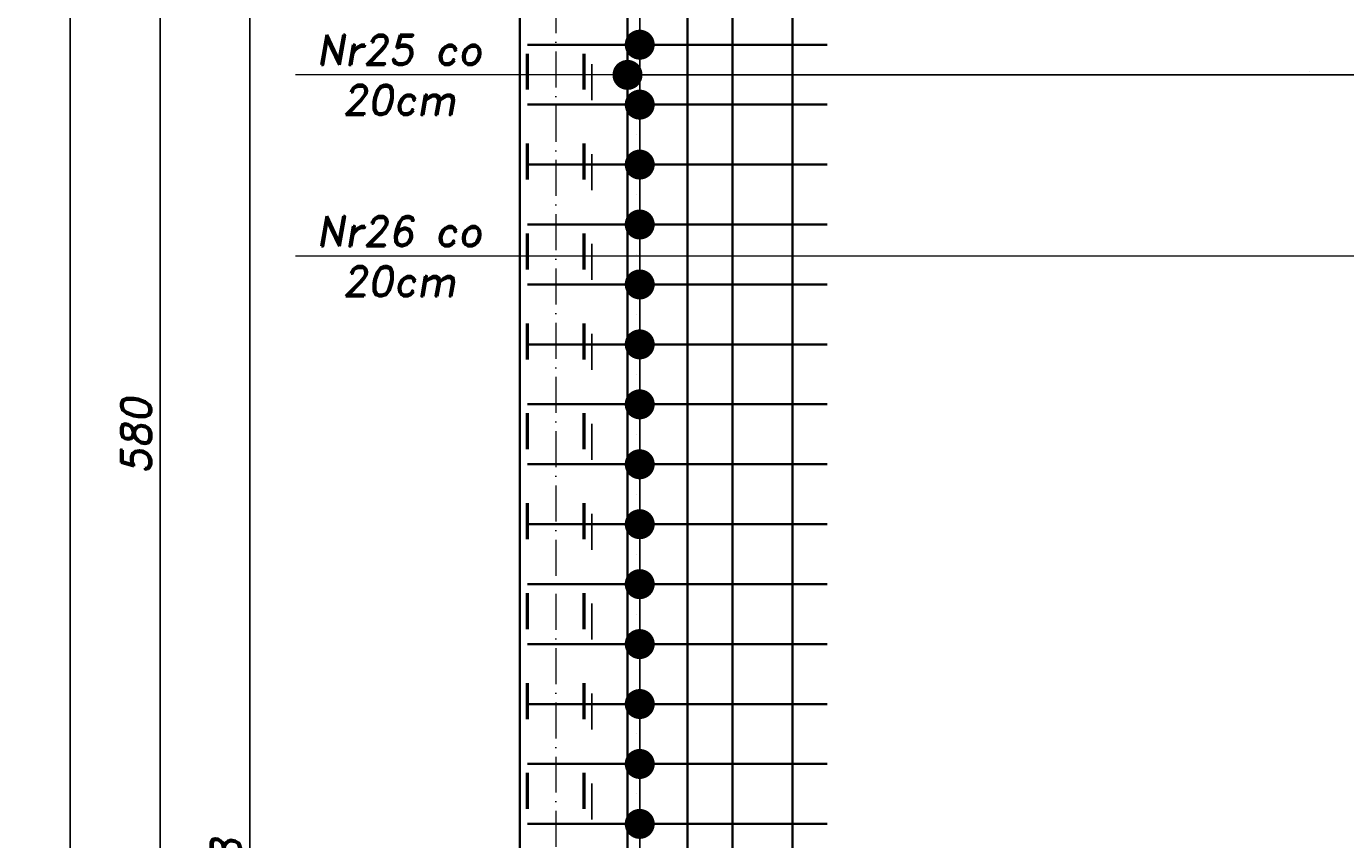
# Model space of a CAD drawing. Header units: millimetres. Extents: x 295948 to 312016, y 6878 to 18016.
# Tile 221 of 252: x 308812 to 309252, y 14854 to 15126. Entities that reach past the tile are written whole.
import ezdxf

# ---------------------------------------------------------------- set-up
doc = ezdxf.new("R2010")
doc.units = ezdxf.units.MM
doc.linetypes.add('ACAD_ISO03W100', pattern=[30, 12, -18])
doc.linetypes.add('ACAD_ISO10W100', pattern=[18, 12, -3, 0, -3])
for name, color, linetype, lineweight in [('konstrukcja', 3, 'Continuous', 35), ('konstrukcja wymiary', 1, 'Continuous', 13), ('opisy', 2, 'Continuous', 18), ('osie', 5, 'ACAD_ISO10W100', 13), ('zbrojenie', 4, 'Continuous', 50), ('zbrojenie płyty', 141, 'Continuous', 35)]:
    doc.layers.add(name, color=color, linetype=linetype, lineweight=lineweight)
doc.layers.add('przerywane', color=6, linetype='ACAD_ISO03W100')
doc.styles.add('KONSTRUKCJA', font='romand.shx', dxfattribs={"oblique": 10})
doc.styles.get("Standard").update_dxf_attribs({"font": 'romand.shx', "oblique": 10})
doc.dimstyles.new('150', dxfattribs={"dimtxt": 10, "dimasz": 7, "dimexe": 1.25, "dimexo": 0.625, "dimgap": 3, "dimtad": 1, "dimdec": 0, "dimrnd": 0.5, "dimtxsty": 'KONSTRUKCJA', "dimblk": 'ARCHTICK', "dimcen": 2.5, "dimadec": 0, "dimazin": 0, "dimtfac": 1, "dimtdec": 0, "dimtix": 1, "dimtmove": 0, "dimatfit": 3, "dimfxl": 4, "dimfxlon": 1, "dimarcsym": 0})
doc.dimstyles.new('kropki', dxfattribs={"dimtxt": 0.001, "dimasz": 10, "dimexe": 1.25, "dimexo": 0.625, "dimgap": 1, "dimtad": 1, "dimtxsty": 'Standard', "dimblk": 'DOT', "dimcen": 2.5, "dimadec": 0, "dimazin": 0, "dimtfac": 1, "dimtmove": 0, "dimatfit": 3, "dimfxl": 1, "dimfxlon": 1, "dimarcsym": 0})

# ---------------------------------------------------------------- blocks, each defined once
blk = doc.blocks.new('_ArchTick')
at = {"color": 0, "linetype": 'ByBlock', "lineweight": 13, "const_width": 0.15}
blk.add_lwpolyline([(-0.5, -0.5), (0.5, 0.5)], dxfattribs=at)
blk = doc.blocks.new('*D905')
at = {"layer": 'Defpoints', "color": 0, "transparency": 16777216}
for p in [(308976.63, 15291.22), (308886.63, 14393.22), (309000.63, 14393.22)]:
    blk.add_point(p, dxfattribs=at)
at = {"layer": 'konstrukcja wymiary', "color": 0, "lineweight": -2, "transparency": 16777216}
for p, q in [((308890.63, 15291.22), (308885.38, 15291.22)), ((308886.63, 15291.22), (308886.63, 14393.22)), ((308890.63, 14393.22), (308885.38, 14393.22))]:
    blk.add_line(p, q, dxfattribs=at)
at = {"layer": 'konstrukcja wymiary', "color": 0, "lineweight": -2, "transparency": 16777216, "xscale": 7, "yscale": 7, "zscale": 7}
for p, rotation in [((308886.63, 15291.22), 90), ((308886.63, 14393.22), 270)]:
    blk.add_blockref('_ArchTick', p, dxfattribs=dict(at, rotation=rotation))
at = {"layer": 'konstrukcja wymiary', "color": 0, "transparency": 16777216, "insert": (308878.63, 14842.22), "char_height": 10, "attachment_point": 5, "rotation": 90, "style": 'KONSTRUKCJA'}
blk.add_mtext('898', dxfattribs=at)
blk = doc.blocks.new('*D908')
at = {"layer": 'Defpoints', "color": 0, "transparency": 16777216}
for p in [(308976.63, 15279.22), (308856.63, 14699.22), (308976.63, 14699.22)]:
    blk.add_point(p, dxfattribs=at)
at = {"layer": 'konstrukcja wymiary', "color": 0, "lineweight": -2, "transparency": 16777216}
for p, q in [((308860.63, 15279.22), (308855.38, 15279.22)), ((308856.63, 15279.22), (308856.63, 14699.22)), ((308860.63, 14699.22), (308855.38, 14699.22))]:
    blk.add_line(p, q, dxfattribs=at)
at = {"layer": 'konstrukcja wymiary', "color": 0, "lineweight": -2, "transparency": 16777216, "xscale": 7, "yscale": 7, "zscale": 7}
for p, rotation in [((308856.63, 15279.22), 90), ((308856.63, 14699.22), 270)]:
    blk.add_blockref('_ArchTick', p, dxfattribs=dict(at, rotation=rotation))
at = {"layer": 'konstrukcja wymiary', "color": 0, "transparency": 16777216, "insert": (308848.63, 14989.22), "char_height": 10, "attachment_point": 5, "rotation": 90, "style": 'KONSTRUKCJA'}
blk.add_mtext('580', dxfattribs=at)
blk = doc.blocks.new('*D911')
at = {"layer": 'Defpoints', "color": 0, "transparency": 16777216}
for p in [(308826.63, 15291.22), (308976.63, 15291.22), (308976.63, 14052.22)]:
    blk.add_point(p, dxfattribs=at)
at = {"layer": 'konstrukcja wymiary', "color": 0, "lineweight": -2, "transparency": 16777216}
for p, q in [((308830.63, 15291.22), (308825.38, 15291.22)), ((308826.63, 14052.22), (308826.63, 15291.22)), ((308830.63, 14052.22), (308825.38, 14052.22))]:
    blk.add_line(p, q, dxfattribs=at)
at = {"layer": 'konstrukcja wymiary', "color": 0, "lineweight": -2, "transparency": 16777216, "xscale": 7, "yscale": 7, "zscale": 7}
for p, rotation in [((308826.63, 15291.22), 90), ((308826.63, 14052.22), 270)]:
    blk.add_blockref('_ArchTick', p, dxfattribs=dict(at, rotation=rotation))
at = {"layer": 'konstrukcja wymiary', "color": 0, "transparency": 16777216, "insert": (308818.63, 14671.72), "char_height": 10, "attachment_point": 5, "rotation": 90, "style": 'KONSTRUKCJA'}
blk.add_mtext('1239', dxfattribs=at)
blk = doc.blocks.new('*D912')
at = {"layer": 'Defpoints', "color": 0, "transparency": 16777216}
for p in [(309000.63, 15501.22), (308976.63, 15291.22), (309000.63, 14353.22)]:
    blk.add_point(p, dxfattribs=at)
at = {"layer": 'konstrukcja wymiary', "color": 0, "lineweight": -2, "transparency": 16777216}
for p, q in [((308976.63, 15497.22), (308976.63, 15502.47)), ((308976.63, 15501.22), (309000.63, 15501.22)), ((309000.63, 15497.22), (309000.63, 15502.47))]:
    blk.add_line(p, q, dxfattribs=at)
at = {"layer": 'konstrukcja wymiary', "color": 0, "lineweight": -2, "transparency": 16777216, "xscale": 7, "yscale": 7, "zscale": 7, "rotation": 180}
blk.add_blockref('_ArchTick', (308976.63, 15501.22), dxfattribs=at)
at = {"layer": 'konstrukcja wymiary', "color": 0, "lineweight": -2, "transparency": 16777216, "xscale": 7, "yscale": 7, "zscale": 7}
blk.add_blockref('_ArchTick', (309000.63, 15501.22), dxfattribs=at)
at = {"layer": 'konstrukcja wymiary', "color": 0, "transparency": 16777216, "insert": (308988.63, 15509.22), "char_height": 10, "attachment_point": 5, "style": 'KONSTRUKCJA'}
blk.add_mtext('24', dxfattribs=at)
blk = doc.blocks.new('*D913')
at = {"layer": 'Defpoints', "color": 0, "transparency": 16777216}
for p in [(309164.63, 15501.22), (309164.63, 14393.22), (309000.63, 14353.22)]:
    blk.add_point(p, dxfattribs=at)
at = {"layer": 'konstrukcja wymiary', "color": 0, "lineweight": -2, "transparency": 16777216}
for p, q in [((309000.63, 15497.22), (309000.63, 15502.47)), ((309000.63, 15501.22), (309164.63, 15501.22)), ((309164.63, 15497.22), (309164.63, 15502.47))]:
    blk.add_line(p, q, dxfattribs=at)
at = {"layer": 'konstrukcja wymiary', "color": 0, "lineweight": -2, "transparency": 16777216, "xscale": 7, "yscale": 7, "zscale": 7, "rotation": 180}
blk.add_blockref('_ArchTick', (309000.63, 15501.22), dxfattribs=at)
at = {"layer": 'konstrukcja wymiary', "color": 0, "lineweight": -2, "transparency": 16777216, "xscale": 7, "yscale": 7, "zscale": 7}
blk.add_blockref('_ArchTick', (309164.63, 15501.22), dxfattribs=at)
at = {"layer": 'konstrukcja wymiary', "color": 0, "transparency": 16777216, "insert": (309082.63, 15509.22), "char_height": 10, "attachment_point": 5, "style": 'KONSTRUKCJA'}
blk.add_mtext('164', dxfattribs=at)
blk = doc.blocks.new('*D914')
at = {"layer": 'Defpoints', "color": 0, "transparency": 16777216}
for p in [(309620.63, 15501.22), (309620.63, 14520.22), (309164.63, 14393.22)]:
    blk.add_point(p, dxfattribs=at)
at = {"layer": 'konstrukcja wymiary', "color": 0, "lineweight": -2, "transparency": 16777216}
for p, q in [((309164.63, 15497.22), (309164.63, 15502.47)), ((309164.63, 15501.22), (309620.63, 15501.22)), ((309620.63, 15497.22), (309620.63, 15502.47))]:
    blk.add_line(p, q, dxfattribs=at)
at = {"layer": 'konstrukcja wymiary', "color": 0, "lineweight": -2, "transparency": 16777216, "xscale": 7, "yscale": 7, "zscale": 7, "rotation": 180}
blk.add_blockref('_ArchTick', (309164.63, 15501.22), dxfattribs=at)
at = {"layer": 'konstrukcja wymiary', "color": 0, "lineweight": -2, "transparency": 16777216, "xscale": 7, "yscale": 7, "zscale": 7}
blk.add_blockref('_ArchTick', (309620.63, 15501.22), dxfattribs=at)
at = {"layer": 'konstrukcja wymiary', "color": 0, "transparency": 16777216, "insert": (309392.63, 15509.22), "char_height": 10, "attachment_point": 5, "style": 'KONSTRUKCJA'}
blk.add_mtext('456', dxfattribs=at)
blk = doc.blocks.new('_Dot')
at = {"color": 0, "linetype": 'ByBlock', "lineweight": -2}
blk.add_line((-0.5, 0), (-1, 0), dxfattribs=at)
at = {"color": 0, "linetype": 'ByBlock', "const_width": 0.5}
blk.add_lwpolyline([(-0.25, 0, 1), (0.25, 0, 1)], format="xyb", close=True, dxfattribs=at)
blk = doc.blocks.new('*D1198')
at = {"layer": 'Defpoints', "color": 0, "transparency": 16777216}
for p in [(309012.54, 15119.72), (309012.54, 15099.72), (309016.61, 15099.72)]:
    blk.add_point(p, dxfattribs=at)
at = {"layer": 'konstrukcja wymiary', "color": 0, "lineweight": -2, "transparency": 16777216}
for p, q in [((309016.61, 15129.72), (309016.61, 15139.72)), ((309015.61, 15119.72), (309017.86, 15119.72)), ((309016.61, 15119.72), (309016.61, 15099.72)), ((309015.61, 15099.72), (309017.86, 15099.72)), ((309016.61, 15089.72), (309016.61, 15079.72))]:
    blk.add_line(p, q, dxfattribs=at)
at = {"layer": 'konstrukcja wymiary', "color": 0, "lineweight": -2, "transparency": 16777216, "xscale": 10, "yscale": 10, "zscale": 10}
for p, rotation in [((309016.61, 15119.72), 270), ((309016.61, 15099.72), 90)]:
    blk.add_blockref('_Dot', p, dxfattribs=dict(at, rotation=rotation))
at = {"layer": 'konstrukcja wymiary', "color": 0, "transparency": 16777216, "insert": (309015.61, 15109.72), "char_height": 0.001, "attachment_point": 5, "rotation": 90}
blk.add_mtext('20', dxfattribs=at)
blk = doc.blocks.new('*D1199')
at = {"layer": 'Defpoints', "color": 0, "transparency": 16777216}
for p in [(309012.54, 15099.72), (309016.61, 15079.72), (309032.56, 15079.72)]:
    blk.add_point(p, dxfattribs=at)
at = {"layer": 'konstrukcja wymiary', "color": 0, "lineweight": -2, "transparency": 16777216}
for p, q in [((309016.61, 15109.72), (309016.61, 15119.72)), ((309015.61, 15099.72), (309017.86, 15099.72)), ((309016.61, 15099.72), (309016.61, 15079.72)), ((309017.61, 15079.72), (309015.36, 15079.72)), ((309016.61, 15069.72), (309016.61, 15059.72))]:
    blk.add_line(p, q, dxfattribs=at)
at = {"layer": 'konstrukcja wymiary', "color": 0, "lineweight": -2, "transparency": 16777216, "xscale": 10, "yscale": 10, "zscale": 10}
for p, rotation in [((309016.61, 15099.72), 270), ((309016.61, 15079.72), 90)]:
    blk.add_blockref('_Dot', p, dxfattribs=dict(at, rotation=rotation))
at = {"layer": 'konstrukcja wymiary', "color": 0, "transparency": 16777216, "insert": (309015.61, 15089.72), "char_height": 0.001, "attachment_point": 5, "rotation": 90}
blk.add_mtext('20', dxfattribs=at)
blk = doc.blocks.new('*D1200')
at = {"layer": 'Defpoints', "color": 0, "transparency": 16777216}
for p in [(309032.56, 15079.72), (309016.61, 15059.72), (309029.13, 15059.72)]:
    blk.add_point(p, dxfattribs=at)
at = {"layer": 'konstrukcja wymiary', "color": 0, "lineweight": -2, "transparency": 16777216}
for p, q in [((309016.61, 15089.72), (309016.61, 15099.72)), ((309017.61, 15079.72), (309015.36, 15079.72)), ((309016.61, 15079.72), (309016.61, 15059.72)), ((309017.61, 15059.72), (309015.36, 15059.72)), ((309016.61, 15049.72), (309016.61, 15039.72))]:
    blk.add_line(p, q, dxfattribs=at)
at = {"layer": 'konstrukcja wymiary', "color": 0, "lineweight": -2, "transparency": 16777216, "xscale": 10, "yscale": 10, "zscale": 10}
for p, rotation in [((309016.61, 15079.72), 270), ((309016.61, 15059.72), 90)]:
    blk.add_blockref('_Dot', p, dxfattribs=dict(at, rotation=rotation))
at = {"layer": 'konstrukcja wymiary', "color": 0, "transparency": 16777216, "insert": (309015.61, 15069.72), "char_height": 0.001, "attachment_point": 5, "rotation": 90}
blk.add_mtext('20', dxfattribs=at)
blk = doc.blocks.new('*D1201')
at = {"layer": 'Defpoints', "color": 0, "transparency": 16777216}
for p in [(309029.13, 15059.72), (309016.61, 15039.72), (309032.56, 15039.72)]:
    blk.add_point(p, dxfattribs=at)
at = {"layer": 'konstrukcja wymiary', "color": 0, "lineweight": -2, "transparency": 16777216}
for p, q in [((309016.61, 15069.72), (309016.61, 15079.72)), ((309017.61, 15059.72), (309015.36, 15059.72)), ((309016.61, 15059.72), (309016.61, 15039.72)), ((309017.61, 15039.72), (309015.36, 15039.72)), ((309016.61, 15029.72), (309016.61, 15019.72))]:
    blk.add_line(p, q, dxfattribs=at)
at = {"layer": 'konstrukcja wymiary', "color": 0, "lineweight": -2, "transparency": 16777216, "xscale": 10, "yscale": 10, "zscale": 10}
for p, rotation in [((309016.61, 15059.72), 270), ((309016.61, 15039.72), 90)]:
    blk.add_blockref('_Dot', p, dxfattribs=dict(at, rotation=rotation))
at = {"layer": 'konstrukcja wymiary', "color": 0, "transparency": 16777216, "insert": (309015.61, 15049.72), "char_height": 0.001, "attachment_point": 5, "rotation": 90}
blk.add_mtext('20', dxfattribs=at)
blk = doc.blocks.new('*D1170')
at = {"layer": 'Defpoints', "color": 0, "transparency": 16777216}
for p in [(309032.56, 15039.72), (309016.61, 15019.72), (309032.56, 15019.72)]:
    blk.add_point(p, dxfattribs=at)
at = {"layer": 'konstrukcja wymiary', "color": 0, "lineweight": -2, "transparency": 16777216}
for p, q in [((309016.61, 15049.72), (309016.61, 15059.72)), ((309017.61, 15039.72), (309015.36, 15039.72)), ((309016.61, 15039.72), (309016.61, 15019.72)), ((309017.61, 15019.72), (309015.36, 15019.72)), ((309016.61, 15009.72), (309016.61, 14999.72))]:
    blk.add_line(p, q, dxfattribs=at)
at = {"layer": 'konstrukcja wymiary', "color": 0, "lineweight": -2, "transparency": 16777216, "xscale": 10, "yscale": 10, "zscale": 10}
for p, rotation in [((309016.61, 15039.72), 270), ((309016.61, 15019.72), 90)]:
    blk.add_blockref('_Dot', p, dxfattribs=dict(at, rotation=rotation))
at = {"layer": 'konstrukcja wymiary', "color": 0, "transparency": 16777216, "insert": (309015.61, 15029.72), "char_height": 0.001, "attachment_point": 5, "rotation": 90}
blk.add_mtext('20', dxfattribs=at)
blk = doc.blocks.new('*D1171')
at = {"layer": 'Defpoints', "color": 0, "transparency": 16777216}
for p in [(309032.56, 15019.72), (309016.61, 14999.72), (309032.57, 14999.72)]:
    blk.add_point(p, dxfattribs=at)
at = {"layer": 'konstrukcja wymiary', "color": 0, "lineweight": -2, "transparency": 16777216}
for p, q in [((309016.61, 15029.72), (309016.61, 15039.72)), ((309017.61, 15019.72), (309015.36, 15019.72)), ((309016.61, 15019.72), (309016.61, 14999.72)), ((309017.61, 14999.72), (309015.36, 14999.72)), ((309016.61, 14989.72), (309016.61, 14979.72))]:
    blk.add_line(p, q, dxfattribs=at)
at = {"layer": 'konstrukcja wymiary', "color": 0, "lineweight": -2, "transparency": 16777216, "xscale": 10, "yscale": 10, "zscale": 10}
for p, rotation in [((309016.61, 15019.72), 270), ((309016.61, 14999.72), 90)]:
    blk.add_blockref('_Dot', p, dxfattribs=dict(at, rotation=rotation))
at = {"layer": 'konstrukcja wymiary', "color": 0, "transparency": 16777216, "insert": (309015.61, 15009.72), "char_height": 0.001, "attachment_point": 5, "rotation": 90}
blk.add_mtext('20', dxfattribs=at)
blk = doc.blocks.new('*D1172')
at = {"layer": 'Defpoints', "color": 0, "transparency": 16777216}
for p in [(309032.57, 14999.72), (309016.61, 14979.72), (309032.57, 14979.72)]:
    blk.add_point(p, dxfattribs=at)
at = {"layer": 'konstrukcja wymiary', "color": 0, "lineweight": -2, "transparency": 16777216}
for p, q in [((309016.61, 15009.72), (309016.61, 15019.72)), ((309017.61, 14999.72), (309015.36, 14999.72)), ((309016.61, 14999.72), (309016.61, 14979.72)), ((309017.61, 14979.72), (309015.36, 14979.72)), ((309016.61, 14969.72), (309016.61, 14959.72))]:
    blk.add_line(p, q, dxfattribs=at)
at = {"layer": 'konstrukcja wymiary', "color": 0, "lineweight": -2, "transparency": 16777216, "xscale": 10, "yscale": 10, "zscale": 10}
for p, rotation in [((309016.61, 14999.72), 270), ((309016.61, 14979.72), 90)]:
    blk.add_blockref('_Dot', p, dxfattribs=dict(at, rotation=rotation))
at = {"layer": 'konstrukcja wymiary', "color": 0, "transparency": 16777216, "insert": (309015.61, 14989.72), "char_height": 0.001, "attachment_point": 5, "rotation": 90}
blk.add_mtext('20', dxfattribs=at)
blk = doc.blocks.new('*D1173')
at = {"layer": 'Defpoints', "color": 0, "transparency": 16777216}
for p in [(309032.57, 14979.72), (309016.61, 14959.72), (309032.57, 14959.72)]:
    blk.add_point(p, dxfattribs=at)
at = {"layer": 'konstrukcja wymiary', "color": 0, "lineweight": -2, "transparency": 16777216}
for p, q in [((309016.61, 14989.72), (309016.61, 14999.72)), ((309017.61, 14979.72), (309015.36, 14979.72)), ((309016.61, 14979.72), (309016.61, 14959.72)), ((309017.61, 14959.72), (309015.36, 14959.72)), ((309016.61, 14949.72), (309016.61, 14939.72))]:
    blk.add_line(p, q, dxfattribs=at)
at = {"layer": 'konstrukcja wymiary', "color": 0, "lineweight": -2, "transparency": 16777216, "xscale": 10, "yscale": 10, "zscale": 10}
for p, rotation in [((309016.61, 14979.72), 270), ((309016.61, 14959.72), 90)]:
    blk.add_blockref('_Dot', p, dxfattribs=dict(at, rotation=rotation))
at = {"layer": 'konstrukcja wymiary', "color": 0, "transparency": 16777216, "insert": (309015.61, 14969.72), "char_height": 0.001, "attachment_point": 5, "rotation": 90}
blk.add_mtext('20', dxfattribs=at)
blk = doc.blocks.new('*D1174')
at = {"layer": 'Defpoints', "color": 0, "transparency": 16777216}
for p in [(309032.57, 14959.72), (309016.61, 14939.72), (309032.57, 14939.72)]:
    blk.add_point(p, dxfattribs=at)
at = {"layer": 'konstrukcja wymiary', "color": 0, "lineweight": -2, "transparency": 16777216}
for p, q in [((309016.61, 14969.72), (309016.61, 14979.72)), ((309017.61, 14959.72), (309015.36, 14959.72)), ((309016.61, 14959.72), (309016.61, 14939.72)), ((309017.61, 14939.72), (309015.36, 14939.72)), ((309016.61, 14929.72), (309016.61, 14919.72))]:
    blk.add_line(p, q, dxfattribs=at)
at = {"layer": 'konstrukcja wymiary', "color": 0, "lineweight": -2, "transparency": 16777216, "xscale": 10, "yscale": 10, "zscale": 10}
for p, rotation in [((309016.61, 14959.72), 270), ((309016.61, 14939.72), 90)]:
    blk.add_blockref('_Dot', p, dxfattribs=dict(at, rotation=rotation))
at = {"layer": 'konstrukcja wymiary', "color": 0, "transparency": 16777216, "insert": (309015.61, 14949.72), "char_height": 0.001, "attachment_point": 5, "rotation": 90}
blk.add_mtext('20', dxfattribs=at)
blk = doc.blocks.new('*D1175')
at = {"layer": 'Defpoints', "color": 0, "transparency": 16777216}
for p in [(309032.57, 14939.72), (309016.61, 14919.72), (309032.58, 14919.72)]:
    blk.add_point(p, dxfattribs=at)
at = {"layer": 'konstrukcja wymiary', "color": 0, "lineweight": -2, "transparency": 16777216}
for p, q in [((309016.61, 14949.72), (309016.61, 14959.72)), ((309017.61, 14939.72), (309015.36, 14939.72)), ((309016.61, 14939.72), (309016.61, 14919.72)), ((309017.61, 14919.72), (309015.36, 14919.72)), ((309016.61, 14909.72), (309016.61, 14899.72))]:
    blk.add_line(p, q, dxfattribs=at)
at = {"layer": 'konstrukcja wymiary', "color": 0, "lineweight": -2, "transparency": 16777216, "xscale": 10, "yscale": 10, "zscale": 10}
for p, rotation in [((309016.61, 14939.72), 270), ((309016.61, 14919.72), 90)]:
    blk.add_blockref('_Dot', p, dxfattribs=dict(at, rotation=rotation))
at = {"layer": 'konstrukcja wymiary', "color": 0, "transparency": 16777216, "insert": (309015.61, 14929.72), "char_height": 0.001, "attachment_point": 5, "rotation": 90}
blk.add_mtext('20', dxfattribs=at)
blk = doc.blocks.new('*D1206')
at = {"layer": 'Defpoints', "color": 0, "transparency": 16777216}
for p in [(309016.62, 14899.72), (309032.58, 14899.72), (309032.58, 14879.72)]:
    blk.add_point(p, dxfattribs=at)
at = {"layer": 'konstrukcja wymiary', "color": 0, "lineweight": -2, "transparency": 16777216}
for p, q in [((309016.62, 14909.72), (309016.62, 14919.72)), ((309017.62, 14899.72), (309015.37, 14899.72)), ((309016.62, 14879.72), (309016.62, 14899.72)), ((309017.62, 14879.72), (309015.37, 14879.72)), ((309016.62, 14869.72), (309016.62, 14859.72))]:
    blk.add_line(p, q, dxfattribs=at)
at = {"layer": 'konstrukcja wymiary', "color": 0, "lineweight": -2, "transparency": 16777216, "xscale": 10, "yscale": 10, "zscale": 10}
for p, rotation in [((309016.62, 14899.72), 270), ((309016.62, 14879.72), 90)]:
    blk.add_blockref('_Dot', p, dxfattribs=dict(at, rotation=rotation))
at = {"layer": 'konstrukcja wymiary', "color": 0, "transparency": 16777216, "insert": (309015.62, 14889.72), "char_height": 0.001, "attachment_point": 5, "rotation": 90}
blk.add_mtext('20', dxfattribs=at)
blk = doc.blocks.new('*D1207')
at = {"layer": 'Defpoints', "color": 0, "transparency": 16777216}
for p in [(309032.58, 14899.72), (309016.61, 14879.72), (309029.13, 14879.72)]:
    blk.add_point(p, dxfattribs=at)
at = {"layer": 'konstrukcja wymiary', "color": 0, "lineweight": -2, "transparency": 16777216}
for p, q in [((309016.61, 14909.72), (309016.61, 14919.72)), ((309017.61, 14899.72), (309015.36, 14899.72)), ((309016.61, 14899.72), (309016.61, 14879.72)), ((309017.61, 14879.72), (309015.36, 14879.72)), ((309016.61, 14869.72), (309016.61, 14859.72))]:
    blk.add_line(p, q, dxfattribs=at)
at = {"layer": 'konstrukcja wymiary', "color": 0, "lineweight": -2, "transparency": 16777216, "xscale": 10, "yscale": 10, "zscale": 10}
for p, rotation in [((309016.61, 14899.72), 270), ((309016.61, 14879.72), 90)]:
    blk.add_blockref('_Dot', p, dxfattribs=dict(at, rotation=rotation))
at = {"layer": 'konstrukcja wymiary', "color": 0, "transparency": 16777216, "insert": (309015.61, 14889.72), "char_height": 0.001, "attachment_point": 5, "rotation": 90}
blk.add_mtext('20', dxfattribs=at)
blk = doc.blocks.new('*D1208')
at = {"layer": 'Defpoints', "color": 0, "transparency": 16777216}
for p in [(309029.13, 14879.72), (309016.61, 14859.72), (309032.58, 14859.72)]:
    blk.add_point(p, dxfattribs=at)
at = {"layer": 'konstrukcja wymiary', "color": 0, "lineweight": -2, "transparency": 16777216}
for p, q in [((309016.61, 14889.72), (309016.61, 14899.72)), ((309017.61, 14879.72), (309015.36, 14879.72)), ((309016.61, 14879.72), (309016.61, 14859.72)), ((309017.61, 14859.72), (309015.36, 14859.72)), ((309016.61, 14849.72), (309016.61, 14839.72))]:
    blk.add_line(p, q, dxfattribs=at)
at = {"layer": 'konstrukcja wymiary', "color": 0, "lineweight": -2, "transparency": 16777216, "xscale": 10, "yscale": 10, "zscale": 10}
for p, rotation in [((309016.61, 14879.72), 270), ((309016.61, 14859.72), 90)]:
    blk.add_blockref('_Dot', p, dxfattribs=dict(at, rotation=rotation))
at = {"layer": 'konstrukcja wymiary', "color": 0, "transparency": 16777216, "insert": (309015.61, 14869.72), "char_height": 0.001, "attachment_point": 5, "rotation": 90}
blk.add_mtext('20', dxfattribs=at)
blk = doc.blocks.new('*D1209')
at = {"layer": 'Defpoints', "color": 0, "transparency": 16777216}
for p in [(309032.58, 14859.72), (309016.61, 14539.72), (309034.52, 14539.72)]:
    blk.add_point(p, dxfattribs=at)
at = {"layer": 'konstrukcja wymiary', "color": 0, "lineweight": -2, "transparency": 16777216}
for p, q in [((309017.61, 14859.72), (309015.36, 14859.72)), ((309016.61, 14849.72), (309016.61, 14549.72)), ((309017.61, 14539.72), (309015.36, 14539.72))]:
    blk.add_line(p, q, dxfattribs=at)
at = {"layer": 'konstrukcja wymiary', "color": 0, "lineweight": -2, "transparency": 16777216, "xscale": 10, "yscale": 10, "zscale": 10}
for p, rotation in [((309016.61, 14859.72), 90), ((309016.61, 14539.72), 270)]:
    blk.add_blockref('_Dot', p, dxfattribs=dict(at, rotation=rotation))
at = {"layer": 'konstrukcja wymiary', "color": 0, "transparency": 16777216, "insert": (309015.61, 14699.72), "char_height": 0.001, "attachment_point": 5, "rotation": 90}
blk.add_mtext('320', dxfattribs=at)
blk = doc.blocks.new('*D1433')
at = {"layer": 'Defpoints', "color": 0, "transparency": 16777216}
for p in [(309012.54, 15119.72), (309467.13, 15119.72), (309467.13, 15109.64)]:
    blk.add_point(p, dxfattribs=at)
at = {"layer": 'konstrukcja wymiary', "color": 0, "lineweight": -2, "transparency": 16777216}
for p, q in [((309012.54, 15110.64), (309012.54, 15108.39)), ((309022.54, 15109.64), (309457.13, 15109.64)), ((309467.13, 15110.64), (309467.13, 15108.39))]:
    blk.add_line(p, q, dxfattribs=at)
at = {"layer": 'konstrukcja wymiary', "color": 0, "lineweight": -2, "transparency": 16777216, "xscale": 10, "yscale": 10, "zscale": 10, "rotation": 180}
blk.add_blockref('_Dot', (309012.54, 15109.64), dxfattribs=at)
at = {"layer": 'konstrukcja wymiary', "color": 0, "lineweight": -2, "transparency": 16777216, "xscale": 10, "yscale": 10, "zscale": 10}
blk.add_blockref('_Dot', (309467.13, 15109.64), dxfattribs=at)
at = {"layer": 'konstrukcja wymiary', "color": 0, "transparency": 16777216, "insert": (309239.84, 15110.64), "char_height": 0.001, "attachment_point": 5}
blk.add_mtext('454,59', dxfattribs=at)

msp = doc.modelspace()

# ---------------------------------------------------------------- linework, layer by layer
at = {"layer": 'konstrukcja'}
msp.add_line((308976.631, 15291.224), (308976.631, 14052.224), dxfattribs=at)
at = {"layer": 'konstrukcja wymiary'}
for p, q in [((309300.018, 15109.637), (308901.853, 15109.637)), ((309404.024, 15049.114), (308901.853, 15049.114))]:
    msp.add_line(p, q, dxfattribs=at)
at = {"layer": 'osie'}
msp.add_line((308988.631, 15606.148), (308988.631, 13976.332), dxfattribs=at)
at = {"layer": 'przerywane'}
msp.add_line((309000.631, 14711.224), (309000.631, 15267.224), dxfattribs=at)
at = {"layer": 'zbrojenie', "linetype": 'ACAD_ISO03W100'}
for p, q in [((308979.131, 14054.724), (308979.131, 15288.724)), ((308998.131, 14054.724), (308998.131, 15288.724))]:
    msp.add_line(p, q, dxfattribs=at)
at = {"layer": 'zbrojenie płyty'}
for p, q in [((309032.518, 15438.724), (309032.59, 14789.224)), ((309047.518, 15438.724), (309047.59, 14789.224)), ((309067.518, 15438.724), (309067.59, 14789.224)), ((309012.518, 15288.724), (309012.583, 14789.224)), ((308979.131, 15119.724), (309079.131, 15119.724)), ((308979.131, 15099.724), (309079.131, 15099.724)), ((308979.131, 15079.724), (309079.131, 15079.724)), ((308979.131, 15059.724), (309079.131, 15059.724)), ((308979.131, 15039.724), (309079.131, 15039.724)), ((308979.131, 15019.724), (309079.131, 15019.724)), ((308979.131, 14999.724), (309079.131, 14999.724)), ((308979.131, 14979.724), (309079.131, 14979.724)), ((308979.131, 14959.724), (309079.131, 14959.724)), ((308979.131, 14939.724), (309079.131, 14939.724)), ((308979.131, 14919.724), (309079.131, 14919.724)), ((308979.131, 14899.724), (309079.131, 14899.724)), ((308979.131, 14879.724), (309079.131, 14879.724)), ((308979.131, 14859.724), (309079.131, 14859.724))]:
    msp.add_line(p, q, dxfattribs=at)

# ---------------------------------------------------------------- texts
at = {"layer": 'opisy', "char_height": 10, "width": 231.49388, "attachment_point": 5}
for s, insert in [('Nr25 co\\P20cm', (308936.419, 15109.637)), ('Nr26 co\\P20cm', (308936.419, 15049.114))]:
    msp.add_mtext(s, dxfattribs=dict(at, insert=insert))

# ---------------------------------------------------------------- dimensions: what is measured, and where the dimension line sits
at = {"layer": 'konstrukcja wymiary'}
for base, p1, p2, dimstyle, picture, middle in [((309000.631, 15501.224), (308976.631, 15291.224), (309000.631, 14353.224), '150', '*D912', (308988.631, 15509.224)), ((309467.131, 15109.637), (309012.54, 15119.724), (309467.131, 15119.724), 'kropki', '*D1433', (309239.835, 15110.638))]:
    dim = msp.add_linear_dim(base=base, p1=p1, p2=p2, dimstyle=dimstyle, dxfattribs=at)
    dim.commit()
    dim.dimension.update_dxf_attribs({"geometry": picture, "text_midpoint": middle})
for base, p1, p2, picture, middle in [((309164.631, 15501.224), (309000.631, 14353.224), (309164.631, 14393.224), '*D913', (309082.631, 15509.224)), ((309620.631, 15501.224), (309164.631, 14393.224), (309620.631, 14520.224), '*D914', (309392.631, 15509.224))]:
    dim = msp.add_linear_dim(base=base, p1=p1, p2=p2, dimstyle='150', override={"dimtmove": 1}, dxfattribs=at)
    dim.commit()
    dim.dimension.update_dxf_attribs({"geometry": picture, "text_midpoint": middle})
for base, p1, p2, dimstyle, picture, middle in [((308826.631, 15291.224), (308976.631, 14052.224), (308976.631, 15291.224), '150', '*D911', (308818.631, 14671.724)), ((308886.631, 14393.224), (308976.631, 15291.224), (309000.631, 14393.224), '150', '*D905', (308878.631, 14842.224)), ((308856.631, 14699.224), (308976.631, 15279.224), (308976.631, 14699.224), '150', '*D908', (308848.631, 14989.224)), ((309016.614, 15099.724), (309012.54, 15119.724), (309012.542, 15099.724), 'kropki', '*D1198', (309015.614, 15109.724))]:
    dim = msp.add_linear_dim(base=base, p1=p1, p2=p2, angle=90, dimstyle=dimstyle, dxfattribs=at)
    dim.commit()
    dim.dimension.update_dxf_attribs({"geometry": picture, "text_midpoint": middle})
for base, p1, p2, picture, middle in [((309016.614, 15079.724), (309012.542, 15099.724), (309032.558, 15079.724), '*D1199', (309015.614, 15089.724)), ((309016.614, 15059.724), (309032.558, 15079.724), (309029.131, 15059.724), '*D1200', (309015.614, 15069.724)), ((309016.614, 15039.724), (309029.131, 15059.724), (309032.562, 15039.724), '*D1201', (309015.614, 15049.724)), ((309016.614, 15019.724), (309032.562, 15039.724), (309032.565, 15019.724), '*D1170', (309015.614, 15029.724)), ((309016.614, 14999.724), (309032.565, 15019.724), (309032.567, 14999.724), '*D1171', (309015.614, 15009.724)), ((309016.614, 14979.724), (309032.567, 14999.724), (309032.569, 14979.724), '*D1172', (309015.614, 14989.724)), ((309016.614, 14959.724), (309032.569, 14979.724), (309032.571, 14959.724), '*D1173', (309015.614, 14969.724)), ((309016.614, 14939.724), (309032.571, 14959.724), (309032.574, 14939.724), '*D1174', (309015.614, 14949.724)), ((309016.614, 14919.724), (309032.574, 14939.724), (309032.576, 14919.724), '*D1175', (309015.614, 14929.724)), ((309016.614, 14879.724), (309032.578, 14899.724), (309029.131, 14879.724), '*D1207', (309015.614, 14889.724)), ((309016.617, 14899.724), (309032.58, 14879.724), (309032.578, 14899.724), '*D1206', (309015.616, 14889.724)), ((309016.614, 14859.724), (309029.131, 14879.724), (309032.582, 14859.724), '*D1208', (309015.614, 14869.724)), ((309016.614, 14539.724), (309032.582, 14859.724), (309034.518, 14539.724), '*D1209', (309015.614, 14699.724))]:
    dim = msp.add_linear_dim(base=base, p1=p1, p2=p2, angle=90, dimstyle='kropki', override={"dimtmove": 1}, dxfattribs=at)
    dim.commit()
    dim.dimension.update_dxf_attribs({"geometry": picture, "text_midpoint": middle})

doc.saveas('drawing.dxf')
